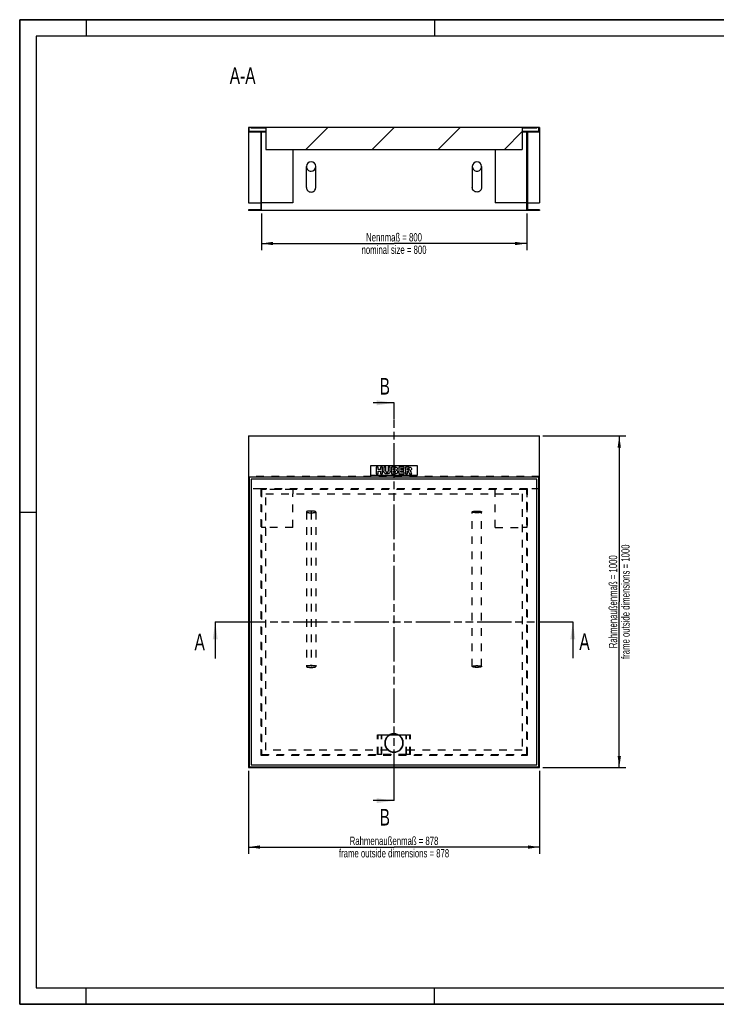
# Model space of a CAD drawing. Header units: millimetres. Extents: x 0 to 4200, y 0 to 2970.
# Tile 1 of 2: x 0 to 2100, y 0 to 2970. Entities that reach past the tile are written whole.
import ezdxf

# ---------------------------------------------------------------- set-up
doc = ezdxf.new("R2010")
doc.units = ezdxf.units.MM
doc.header["$LTSCALE"] = 231
doc.linetypes.add('HIDDEN', pattern=[0.2, 0.1, -0.1])
doc.linetypes.add('PHANTOM', pattern=[0.8, 0.45, -0.05, 0.1, -0.05, 0.1, -0.05])
doc.layers.get('0').update_dxf_attribs({"linetype": 'CONTINUOUS'})
for name, color, linetype in [('_2D-BEM', 7, 'CONTINUOUS'), ('_ACHSEN', 7, 'CONTINUOUS'), ('_KURVEN', 7, 'CONTINUOUS'), ('_ZEICHNUNGSELEM', 7, 'CONTINUOUS'), ('DEFAULT_2', 8, 'HIDDEN'), ('HATCHING_BL0', 7, 'CONTINUOUS'), ('HATCHING_BL1', 7, 'CONTINUOUS')]:
    doc.layers.add(name, color=color, linetype=linetype)
doc.styles.get("Standard").update_dxf_attribs({"font": 'txt', "width": 0.7})
doc.dimstyles.new('DIMSTYLE_1', dxfattribs={"dimtxt": 25, "dimasz": 35, "dimexe": 2, "dimexo": 1, "dimtad": 1, "dimdec": 1, "dimtxsty": 'Standard', "dimblk": '_FILLED', "dimblk1": '_FILLED', "dimblk2": '_FILLED', "dimcen": 0.09, "dimadec": 1, "dimazin": 2, "dimtp": 0.8, "dimtm": 0.8, "dimtfac": 1, "dimtdec": 1, "dimtofl": 0, "dimtmove": 0, "dimatfit": 3, "dimldrblk": '_FILLED', "dimfxl": 1, "dimtolj": 1, "dimarcsym": 0})
doc.dimstyles.get("Standard").update_dxf_attribs({"dimtxt": 25, "dimasz": 35, "dimexe": 2, "dimexo": 1, "dimtad": 1, "dimdec": 1, "dimtxsty": 'Standard', "dimblk": '_FILLED', "dimblk1": '_FILLED', "dimblk2": '_FILLED', "dimcen": 0.09, "dimadec": 1, "dimazin": 2, "dimtol": 1, "dimtp": 0.1, "dimtm": 0.1, "dimtfac": 1, "dimtdec": 1, "dimtofl": 0, "dimtmove": 0, "dimatfit": 3, "dimldrblk": '_FILLED', "dimfxl": 1, "dimtolj": 1, "dimarcsym": 0})

# ---------------------------------------------------------------- blocks, each defined once
blk = doc.blocks.new('_FILLED')
at = {"color": 0, "linetype": 'ByBlock'}
blk.add_solid([(0, 0), (-1, 0.143), (-1, -0.143)], dxfattribs=at)
blk = doc.blocks.new('*D2')
at = {"layer": '_2D-BEM', "color": 2, "linetype": 'Continuous', "transparency": 16777216}
for p, q in [((728.5, 2384.9), (728.5, 2274.9)), ((1528.5, 2384.9), (1528.5, 2274.9)), ((728.5, 2294.9), (1128.5, 2294.9)), ((1528.5, 2294.9), (1128.5, 2294.9))]:
    blk.add_line(p, q, dxfattribs=at)
at = {"layer": '_2D-BEM', "color": 2, "linetype": 'Continuous', "transparency": 16777216, "xscale": 35, "yscale": 35, "zscale": 35, "rotation": 180}
blk.add_blockref('_FILLED', (728.5, 2294.9), dxfattribs=at)
at = {"layer": '_2D-BEM', "color": 2, "linetype": 'Continuous', "transparency": 16777216, "xscale": 35, "yscale": 35, "zscale": 35}
blk.add_blockref('_FILLED', (1528.5, 2294.9), dxfattribs=at)
at = {"layer": '_2D-BEM', "color": 2, "linetype": 'Continuous', "transparency": 16777216, "insert": (1128.5, 2326.1), "char_height": 25, "width": 483.929, "attachment_point": 2, "line_spacing_factor": 0.9}
blk.add_mtext('Nennmaß = 800\\Pnominal size = 800', dxfattribs=at)
blk = doc.blocks.new('*D6')
at = {"layer": '_2D-BEM', "color": 2, "linetype": 'Continuous', "transparency": 16777216}
for p, q in [((1577.5, 1714.3), (1827.5, 1714.3)), ((1807.5, 1714.3), (1807.5, 1214.3)), ((1807.5, 714.3), (1807.5, 1214.3)), ((1577.5, 714.3), (1827.5, 714.3))]:
    blk.add_line(p, q, dxfattribs=at)
at = {"layer": '_2D-BEM', "color": 2, "linetype": 'Continuous', "transparency": 16777216, "xscale": 35, "yscale": 35, "zscale": 35}
for p, rotation in [((1807.5, 1714.3), 90), ((1807.5, 714.3), 270)]:
    blk.add_blockref('_FILLED', p, dxfattribs=dict(at, rotation=rotation))
at = {"layer": '_2D-BEM', "color": 2, "linetype": 'Continuous', "transparency": 16777216, "insert": (1776.2, 1214.3), "char_height": 25, "width": 825, "attachment_point": 2, "rotation": 90, "line_spacing_factor": 0.9}
blk.add_mtext('Rahmenaußenmaß = 1000\\Pframe outside dimensions = 1000', dxfattribs=at)
blk = doc.blocks.new('*D7')
at = {"layer": '_2D-BEM', "color": 2, "linetype": 'Continuous', "transparency": 16777216}
for p, q in [((689.5, 704.3), (689.5, 454.3)), ((1567.5, 704.3), (1567.5, 454.3)), ((689.5, 474.3), (1128.5, 474.3)), ((1567.5, 474.3), (1128.5, 474.3))]:
    blk.add_line(p, q, dxfattribs=at)
at = {"layer": '_2D-BEM', "color": 2, "linetype": 'Continuous', "transparency": 16777216, "xscale": 35, "yscale": 35, "zscale": 35, "rotation": 180}
blk.add_blockref('_FILLED', (689.5, 474.3), dxfattribs=at)
at = {"layer": '_2D-BEM', "color": 2, "linetype": 'Continuous', "transparency": 16777216, "xscale": 35, "yscale": 35, "zscale": 35}
blk.add_blockref('_FILLED', (1567.5, 474.3), dxfattribs=at)
at = {"layer": '_2D-BEM', "color": 2, "linetype": 'Continuous', "transparency": 16777216, "insert": (1128.5, 505.6), "char_height": 25, "width": 803.571, "attachment_point": 2, "line_spacing_factor": 0.9}
blk.add_mtext('Rahmenaußenmaß = 878\\Pframe outside dimensions = 878', dxfattribs=at)
blk = doc.blocks.new('XSEC_FILLED')
at = {"color": 0, "linetype": 'ByBlock'}
blk.add_solid([(0, 0), (-1, 0.143), (-1, -0.143)], dxfattribs=at)
blk = doc.blocks.new('HATCHING_BL0', base_point=(1128.5, 1098.2))
at = {"layer": 'HATCHING_BL0', "color": 7, "linetype": 'PHANTOM'}
for p, q in [((589.5, 1153.3), (639.5, 1153.3)), ((639.5, 1153.3), (1617.5, 1153.3)), ((1617.5, 1153.3), (1667.5, 1153.3))]:
    blk.add_line(p, q, dxfattribs=at)
at = {"layer": 'HATCHING_BL0', "color": 7, "linetype": 'Continuous', "char_height": 50, "width": 64.286, "attachment_point": 1, "line_spacing_factor": 0.9}
for insert in [(527, 1118.1), (1687.1, 1118.6)]:
    blk.add_mtext('A', dxfattribs=dict(at, insert=insert))
at = {"layer": 'HATCHING_BL0', "color": 7, "linetype": 'Continuous'}
for points in [[(589.5, 1153.3), (589.5, 1043.1)], [(1667.5, 1153.3), (1667.5, 1043.6)]]:
    blk.add_leader(points, dimstyle='Standard', override={"dimasz": 52.5, "dimtad": 0, "dimldrblk": 'XSEC_FILLED'}, dxfattribs=at)
blk = doc.blocks.new('HATCHING_BL1', base_point=(1096.9, 1214.3))
at = {"layer": 'HATCHING_BL1', "color": 7, "linetype": 'PHANTOM'}
for p, q in [((1128.5, 1764.3), (1128.5, 1814.3)), ((1128.5, 664.3), (1128.5, 1764.3)), ((1128.5, 614.3), (1128.5, 664.3))]:
    blk.add_line(p, q, dxfattribs=at)
at = {"layer": 'HATCHING_BL1', "color": 7, "linetype": 'Continuous', "char_height": 50, "width": 58.929, "attachment_point": 1, "line_spacing_factor": 0.9}
for insert in [(1085, 1889.3), (1085, 589.3)]:
    blk.add_mtext('B', dxfattribs=dict(at, insert=insert))
at = {"layer": 'HATCHING_BL1', "color": 7, "linetype": 'Continuous'}
for points in [[(1128.5, 1814.3), (1065.4, 1814.3)], [(1128.5, 614.3), (1065.4, 614.3)]]:
    blk.add_leader(points, dimstyle='Standard', override={"dimasz": 52.5, "dimtad": 0, "dimldrblk": 'XSEC_FILLED'}, dxfattribs=at)

msp = doc.modelspace()

# ---------------------------------------------------------------- hatches: boundary and pattern name
at = {"linetype": 'Continuous'}
h = msp.add_hatch(dxfattribs=at)
h.set_pattern_fill('ANSI31', color=2, style=0, pattern_type=2)
h.set_pattern_definition([(45, (1128.46, 2644.86), (-99.7, 99.7), [])])
edge = h.paths.add_edge_path()
edge.add_line((1567.46, 2630.86), (1530.46, 2630.86))
edge.add_line((1530.46, 2630.86), (1530.46, 2396.86))
edge.add_line((1567.46, 2396.86), (1530.46, 2396.86))
edge.add_line((1567.46, 2396.86), (1567.46, 2394.86))
edge.add_line((1567.46, 2394.86), (1528.46, 2394.86))
edge.add_line((1528.46, 2394.86), (1528.46, 2632.86))
edge.add_line((1565.46, 2632.86), (1528.46, 2632.86))
edge.add_line((1565.46, 2632.86), (1565.46, 2644.86))
edge.add_line((1567.46, 2644.86), (1565.46, 2644.86))
edge.add_line((1567.46, 2644.86), (1567.46, 2630.86))
edge = h.paths.add_edge_path()
edge.add_line((726.46, 2630.86), (689.46, 2630.86))
edge.add_line((689.46, 2644.86), (689.46, 2630.86))
edge.add_line((691.46, 2644.86), (689.46, 2644.86))
edge.add_line((691.46, 2632.86), (691.46, 2644.86))
edge.add_line((728.46, 2632.86), (691.46, 2632.86))
edge.add_line((728.46, 2394.86), (728.46, 2632.86))
edge.add_line((728.46, 2394.86), (689.46, 2394.86))
edge.add_line((689.46, 2396.86), (689.46, 2394.86))
edge.add_line((726.46, 2396.86), (689.46, 2396.86))
edge.add_line((726.46, 2630.86), (726.46, 2396.86))
edge = h.paths.add_edge_path()
edge.add_line((1559.46, 2644.86), (697.46, 2644.86))
edge.add_line((1559.46, 2642.86), (1559.46, 2644.86))
edge.add_line((1559.46, 2642.86), (1514.96, 2642.86))
edge.add_line((1514.96, 2642.86), (1514.96, 2578.86))
edge.add_line((741.96, 2578.86), (1514.96, 2578.86))
edge.add_line((741.96, 2642.86), (741.96, 2578.86))
edge.add_line((741.96, 2642.86), (697.46, 2642.86))
edge.add_line((697.46, 2642.86), (697.46, 2644.86))
edge = h.paths.add_edge_path()
edge.add_spline(control_points=[(878.46, 2512.96), (878.75, 2512.96), (879.33, 2512.98), (880.19, 2513.06), (881.06, 2513.2), (881.91, 2513.39), (882.74, 2513.63), (883.57, 2513.93), (884.37, 2514.28), (885.15, 2514.68), (885.91, 2515.13), (886.63, 2515.63), (887.33, 2516.17), (887.99, 2516.76), (888.62, 2517.39), (889.2, 2518.06), (889.75, 2518.77), (890.25, 2519.51), (890.7, 2520.28), (891.11, 2521.08), (891.46, 2521.91), (891.77, 2522.76), (892.02, 2523.63), (892.21, 2524.51), (892.35, 2525.4), (892.44, 2526.31), (892.47, 2527.21), (892.44, 2528.12), (892.35, 2529.02), (892.21, 2529.91), (892.02, 2530.79), (891.77, 2531.66), (891.46, 2532.51), (891.11, 2533.34), (890.7, 2534.14), (890.25, 2534.91), (889.75, 2535.66), (889.2, 2536.36), (888.62, 2537.03), (887.99, 2537.66), (887.33, 2538.25), (886.63, 2538.79), (885.91, 2539.29), (885.15, 2539.74), (884.37, 2540.14), (883.57, 2540.49), (882.74, 2540.79), (881.91, 2541.03), (881.06, 2541.23), (880.19, 2541.36), (879.33, 2541.45), (878.75, 2541.46), (878.46, 2541.46)], knot_values=[0, 0, 0, 0, 0.02, 0.04, 0.06, 0.08, 0.1, 0.12, 0.14, 0.16, 0.18, 0.2, 0.22, 0.24, 0.26, 0.28, 0.3, 0.32, 0.34, 0.36, 0.38, 0.4, 0.42, 0.44, 0.46, 0.48, 0.5, 0.52, 0.54, 0.56, 0.58, 0.6, 0.62, 0.64, 0.66, 0.68, 0.7, 0.72, 0.74, 0.76, 0.78, 0.8, 0.82, 0.84, 0.86, 0.88, 0.9, 0.92, 0.94, 0.96, 0.98, 1, 1, 1, 1], degree=3, periodic=0)
edge.add_spline(control_points=[(878.46, 2541.46), (878.17, 2541.46), (877.59, 2541.45), (876.72, 2541.36), (875.86, 2541.23), (875.01, 2541.03), (874.17, 2540.79), (873.35, 2540.49), (872.55, 2540.14), (871.77, 2539.74), (871.01, 2539.29), (870.28, 2538.79), (869.59, 2538.25), (868.93, 2537.66), (868.3, 2537.03), (867.71, 2536.36), (867.17, 2535.66), (866.67, 2534.91), (866.21, 2534.14), (865.81, 2533.34), (865.45, 2532.51), (865.15, 2531.66), (864.9, 2530.79), (864.7, 2529.91), (864.56, 2529.02), (864.48, 2528.12), (864.45, 2527.21), (864.48, 2526.31), (864.56, 2525.4), (864.7, 2524.51), (864.9, 2523.63), (865.15, 2522.76), (865.45, 2521.91), (865.81, 2521.08), (866.21, 2520.28), (866.67, 2519.51), (867.17, 2518.77), (867.71, 2518.06), (868.3, 2517.39), (868.93, 2516.76), (869.59, 2516.17), (870.28, 2515.63), (871.01, 2515.13), (871.77, 2514.68), (872.55, 2514.28), (873.35, 2513.93), (874.17, 2513.63), (875.01, 2513.39), (875.86, 2513.2), (876.72, 2513.06), (877.59, 2512.98), (878.17, 2512.96), (878.46, 2512.96)], knot_values=[0, 0, 0, 0, 0.02, 0.04, 0.06, 0.08, 0.1, 0.12, 0.14, 0.16, 0.18, 0.2, 0.22, 0.24, 0.26, 0.28, 0.3, 0.32, 0.34, 0.36, 0.38, 0.4, 0.42, 0.44, 0.46, 0.48, 0.5, 0.52, 0.54, 0.56, 0.58, 0.6, 0.62, 0.64, 0.66, 0.68, 0.7, 0.72, 0.74, 0.76, 0.78, 0.8, 0.82, 0.84, 0.86, 0.88, 0.9, 0.92, 0.94, 0.96, 0.98, 1, 1, 1, 1], degree=3, periodic=0)
edge = h.paths.add_edge_path()
edge.add_spline(control_points=[(1378.46, 2512.96), (1378.17, 2512.96), (1377.59, 2512.98), (1376.72, 2513.06), (1375.86, 2513.2), (1375.01, 2513.39), (1374.17, 2513.63), (1373.35, 2513.93), (1372.55, 2514.28), (1371.77, 2514.68), (1371.01, 2515.13), (1370.28, 2515.63), (1369.59, 2516.17), (1368.93, 2516.76), (1368.3, 2517.39), (1367.71, 2518.06), (1367.17, 2518.77), (1366.67, 2519.51), (1366.21, 2520.28), (1365.81, 2521.08), (1365.45, 2521.91), (1365.15, 2522.76), (1364.9, 2523.63), (1364.7, 2524.51), (1364.56, 2525.4), (1364.48, 2526.31), (1364.45, 2527.21), (1364.48, 2528.12), (1364.56, 2529.02), (1364.7, 2529.91), (1364.9, 2530.79), (1365.15, 2531.66), (1365.45, 2532.51), (1365.81, 2533.34), (1366.21, 2534.14), (1366.67, 2534.91), (1367.17, 2535.66), (1367.71, 2536.36), (1368.3, 2537.03), (1368.93, 2537.66), (1369.59, 2538.25), (1370.28, 2538.79), (1371.01, 2539.29), (1371.77, 2539.74), (1372.55, 2540.14), (1373.35, 2540.49), (1374.17, 2540.79), (1375.01, 2541.03), (1375.86, 2541.23), (1376.72, 2541.36), (1377.59, 2541.45), (1378.17, 2541.46), (1378.46, 2541.46)], knot_values=[0, 0, 0, 0, 0.02, 0.04, 0.06, 0.08, 0.1, 0.12, 0.14, 0.16, 0.18, 0.2, 0.22, 0.24, 0.26, 0.28, 0.3, 0.32, 0.34, 0.36, 0.38, 0.4, 0.42, 0.44, 0.46, 0.48, 0.5, 0.52, 0.54, 0.56, 0.58, 0.6, 0.62, 0.64, 0.66, 0.68, 0.7, 0.72, 0.74, 0.76, 0.78, 0.8, 0.82, 0.84, 0.86, 0.88, 0.9, 0.92, 0.94, 0.96, 0.98, 1, 1, 1, 1], degree=3, periodic=0)
edge.add_spline(control_points=[(1378.46, 2541.46), (1378.75, 2541.46), (1379.33, 2541.45), (1380.19, 2541.36), (1381.06, 2541.23), (1381.91, 2541.03), (1382.74, 2540.79), (1383.57, 2540.49), (1384.37, 2540.14), (1385.15, 2539.74), (1385.91, 2539.29), (1386.63, 2538.79), (1387.33, 2538.25), (1387.99, 2537.66), (1388.62, 2537.03), (1389.2, 2536.36), (1389.75, 2535.66), (1390.25, 2534.91), (1390.7, 2534.14), (1391.11, 2533.34), (1391.46, 2532.51), (1391.77, 2531.66), (1392.02, 2530.79), (1392.21, 2529.91), (1392.35, 2529.02), (1392.44, 2528.12), (1392.47, 2527.21), (1392.44, 2526.31), (1392.35, 2525.4), (1392.21, 2524.51), (1392.02, 2523.63), (1391.77, 2522.76), (1391.46, 2521.91), (1391.11, 2521.08), (1390.7, 2520.28), (1390.25, 2519.51), (1389.75, 2518.77), (1389.2, 2518.06), (1388.62, 2517.39), (1387.99, 2516.76), (1387.33, 2516.17), (1386.63, 2515.63), (1385.91, 2515.13), (1385.15, 2514.68), (1384.37, 2514.28), (1383.57, 2513.93), (1382.74, 2513.63), (1381.91, 2513.39), (1381.06, 2513.2), (1380.19, 2513.06), (1379.33, 2512.98), (1378.75, 2512.96), (1378.46, 2512.96)], knot_values=[0, 0, 0, 0, 0.02, 0.04, 0.06, 0.08, 0.1, 0.12, 0.14, 0.16, 0.18, 0.2, 0.22, 0.24, 0.26, 0.28, 0.3, 0.32, 0.34, 0.36, 0.38, 0.4, 0.42, 0.44, 0.46, 0.48, 0.5, 0.52, 0.54, 0.56, 0.58, 0.6, 0.62, 0.64, 0.66, 0.68, 0.7, 0.72, 0.74, 0.76, 0.78, 0.8, 0.82, 0.84, 0.86, 0.88, 0.9, 0.92, 0.94, 0.96, 0.98, 1, 1, 1, 1], degree=3, periodic=0)

# ---------------------------------------------------------------- linework, layer by layer
at = {"color": 7, "linetype": 'Continuous'}
for p, q in [((0, 2970), (4200, 2970)), ((0, 0), (0, 2970)), ((691.46, 2644.86), (689.46, 2644.86)), ((689.46, 2644.86), (689.46, 2630.86)), ((697.46, 2644.86), (691.46, 2644.86)), ((691.46, 2632.86), (691.46, 2644.86)), ((1559.46, 2644.86), (697.46, 2644.86)), ((697.46, 2642.86), (697.46, 2644.86)), ((1565.46, 2644.86), (1559.46, 2644.86)), ((1559.46, 2642.86), (1559.46, 2644.86)), ((1567.46, 2644.86), (1565.46, 2644.86)), ((1565.46, 2632.86), (1565.46, 2644.86)), ((1567.46, 2644.86), (1567.46, 2630.86)), ((726.46, 2630.86), (689.46, 2630.86)), ((689.46, 2630.86), (689.46, 2417.86)), ((728.46, 2632.86), (691.46, 2632.86)), ((741.96, 2642.86), (697.46, 2642.86)), ((726.46, 2630.86), (726.46, 2396.86)), ((741.96, 2632.86), (728.46, 2632.86)), ((728.46, 2394.86), (728.46, 2632.86)), ((741.96, 2630.86), (728.46, 2630.86)), ((741.96, 2642.86), (741.96, 2578.86)), ((1559.46, 2642.86), (1514.96, 2642.86)), ((1514.96, 2642.86), (1514.96, 2578.86)), ((1528.46, 2632.86), (1514.96, 2632.86)), ((1528.46, 2630.86), (1514.96, 2630.86)), ((1565.46, 2632.86), (1528.46, 2632.86)), ((1528.46, 2394.86), (1528.46, 2632.86)), ((1567.46, 2630.86), (1530.46, 2630.86)), ((1530.46, 2630.86), (1530.46, 2396.86)), ((1567.46, 2630.86), (1567.46, 2417.86)), ((741.96, 2578.86), (1514.96, 2578.86)), ((823.46, 2578.86), (823.46, 2417.86)), ((1433.46, 2578.86), (1433.46, 2417.86)), ((864.46, 2463.86), (864.46, 2527.21)), ((892.46, 2463.86), (892.46, 2527.21)), ((1364.46, 2527.21), (1364.46, 2463.86)), ((1392.46, 2527.21), (1392.46, 2463.86)), ((689.46, 2417.86), (726.46, 2417.86)), ((823.46, 2417.86), (728.46, 2417.86)), ((1528.46, 2417.86), (1433.46, 2417.86)), ((1530.46, 2417.86), (1567.46, 2417.86)), ((726.46, 2396.86), (689.46, 2396.86)), ((689.46, 2396.86), (689.46, 2394.86)), ((728.46, 2394.86), (689.46, 2394.86)), ((1528.46, 2394.86), (728.46, 2394.86)), ((1567.46, 2394.86), (1528.46, 2394.86)), ((1567.46, 2396.86), (1530.46, 2396.86)), ((1567.46, 2396.86), (1567.46, 2394.86)), ((689.46, 1714.3), (1567.46, 1714.3)), ((689.46, 1714.3), (689.46, 714.3)), ((1567.46, 714.3), (1567.46, 1714.3)), ((1565.46, 1590.3), (691.46, 1590.3)), ((691.46, 1590.3), (691.46, 716.3)), ((697.46, 1584.3), (697.46, 722.3)), ((1559.46, 1584.3), (697.46, 1584.3)), ((1559.46, 722.3), (1559.46, 1584.3)), ((1565.46, 716.3), (1565.46, 1590.3)), ((689.46, 714.3), (1567.46, 714.3)), ((691.46, 716.3), (1565.46, 716.3)), ((697.46, 722.3), (1559.46, 722.3)), ((0, 0), (4200, 0))]:
    msp.add_line(p, q, dxfattribs=at)
at = {"color": 3, "linetype": 'Continuous'}
for p, q in [((0, 2970), (0, 0)), ((4200, 2970), (0, 2970)), ((200, 2970), (200, 2920)), ((1250, 2970), (1250, 2920)), ((0, 1485), (50, 1485)), ((200, 0), (200, 50)), ((1250, 0), (1250, 50)), ((4200, 0), (0, 0))]:
    msp.add_line(p, q, dxfattribs=at)
at = {"color": 5, "linetype": 'Continuous'}
for p, q in [((50, 2920), (50, 50)), ((4150, 2920), (50, 2920)), ((50, 50), (4150, 50))]:
    msp.add_line(p, q, dxfattribs=at)
at = {"color": 7, "linetype": 'Continuous'}
for start, end in [(90, 270), (270, 90)]:
    msp.add_arc((1128.46, 788.3), 27, start, end, dxfattribs=at)
for centre, start_param, end_param in [((878.46, 2527.21), 0, 1.5707963), ((878.46, 2527.21), 1.5707963, 3.1415927), ((878.46, 2527.21), 4.712389, 6.2831853), ((878.46, 2527.21), 3.1415927, 4.712389), ((1378.46, 2527.21), 0, 1.5707963), ((1378.46, 2527.21), 1.5707963, 3.1415927), ((1378.46, 2527.21), -1.5707963, 0), ((1378.46, 2527.21), -3.1415927, -1.5707963)]:
    msp.add_ellipse(centre, major_axis=(0, 14.25), ratio=0.9822758, start_param=start_param, end_param=end_param, dxfattribs=at)
for points, knots in [([(864.46, 2463.86), (864.46, 2462.07), (865.19, 2458.44), (868.32, 2453.87), (872.97, 2450.82), (876.64, 2450.11), (878.46, 2450.11)], [0, 0, 0, 0, 0.2479313, 0.4970795, 0.7479384, 1, 1, 1, 1]), ([(878.46, 2450.11), (880.28, 2450.11), (883.95, 2450.82), (888.6, 2453.87), (891.73, 2458.44), (892.46, 2462.07), (892.46, 2463.86)], [0, 0, 0, 0, 0.2520616, 0.5029205, 0.7520687, 1, 1, 1, 1]), ([(1378.46, 2450.11), (1376.64, 2450.11), (1372.97, 2450.82), (1368.32, 2453.87), (1365.19, 2458.44), (1364.46, 2462.07), (1364.46, 2463.86)], [0, 0, 0, 0, 0.2520616, 0.5029205, 0.7520687, 1, 1, 1, 1]), ([(1392.46, 2463.86), (1392.46, 2462.07), (1391.73, 2458.44), (1388.6, 2453.87), (1383.95, 2450.82), (1380.28, 2450.11), (1378.46, 2450.11)], [0, 0, 0, 0, 0.2479313, 0.4970795, 0.7479384, 1, 1, 1, 1])]:
    msp.add_open_spline(points, degree=3, knots=knots, dxfattribs=at)
at = {"layer": '_ACHSEN', "color": 8, "linetype": 'HIDDEN'}
for p, q in [((1110.52, 766.8), (741.96, 766.8)), ((1514.96, 766.8), (1146.4, 766.8))]:
    msp.add_line(p, q, dxfattribs=at)
for start, end in [(0, 180), (180, 230.16185), (309.83815, 360), (230.16185, 231.00948), (231.00948, 308.99052), (308.99052, 309.83815)]:
    msp.add_arc((1128.46, 788.3), 28, start, end, dxfattribs=at)
at = {"layer": '_ACHSEN', "color": 7, "linetype": 'Continuous'}
for start, end in [(0, 180), (180, 360)]:
    msp.add_arc((1128.46, 788.3), 28, start, end, dxfattribs=at)
at = {"layer": '_KURVEN', "color": 4, "linetype": 'Continuous'}
for p, q in [((1058.46, 1625.3), (1198.46, 1625.3)), ((1058.46, 1595.3), (1058.46, 1625.3)), ((1074.37, 1620.3), (1074.37, 1600.3)), ((1080.55, 1620.3), (1074.37, 1620.3)), ((1080.55, 1613.31), (1080.55, 1620.3)), ((1087.3, 1613.31), (1080.55, 1613.31)), ((1080.55, 1600.3), (1080.55, 1608.39)), ((1080.55, 1608.39), (1087.3, 1608.39)), ((1093.51, 1620.3), (1087.3, 1620.3)), ((1087.3, 1620.3), (1087.3, 1613.31)), ((1087.3, 1608.39), (1087.3, 1600.3)), ((1093.51, 1600.3), (1093.51, 1620.3)), ((1103.79, 1620.3), (1097.63, 1620.3)), ((1097.63, 1620.3), (1097.63, 1608.38)), ((1103.79, 1608.09), (1103.79, 1620.3)), ((1110.63, 1620.3), (1110.63, 1608.09)), ((1116.79, 1620.3), (1110.63, 1620.3)), ((1116.79, 1608.38), (1116.79, 1620.3)), ((1120.9, 1620.3), (1120.9, 1600.3)), ((1132.47, 1620.3), (1120.9, 1620.3)), ((1127.14, 1612.46), (1127.14, 1616.25)), ((1127.14, 1616.25), (1129.86, 1616.25)), ((1129.82, 1612.46), (1127.14, 1612.46)), ((1127.14, 1604.6), (1127.14, 1608.65)), ((1127.14, 1608.65), (1130.27, 1608.65)), ((1130.29, 1604.6), (1127.14, 1604.6)), ((1159.17, 1620.3), (1142.61, 1620.3)), ((1142.61, 1620.3), (1142.61, 1600.3)), ((1148.8, 1612.86), (1148.8, 1616.03)), ((1148.8, 1616.03), (1159.17, 1616.03)), ((1158.42, 1612.86), (1148.8, 1612.86)), ((1148.8, 1604.83), (1148.8, 1608.78)), ((1148.8, 1608.78), (1158.42, 1608.78)), ((1159.47, 1604.83), (1148.8, 1604.83)), ((1158.42, 1608.78), (1158.42, 1612.86)), ((1159.17, 1616.03), (1159.17, 1620.3)), ((1159.47, 1600.3), (1159.47, 1604.83)), ((1173.18, 1620.3), (1162.88, 1620.3)), ((1162.88, 1620.3), (1162.88, 1600.3)), ((1169.09, 1616.27), (1171.8, 1616.27)), ((1169.09, 1612.2), (1169.09, 1616.27)), ((1171.69, 1612.2), (1169.09, 1612.2)), ((1169.09, 1600.3), (1169.09, 1608.42)), ((1169.09, 1608.42), (1169.63, 1608.42)), ((1172.26, 1606.42), (1175.57, 1600.3)), ((1182.55, 1600.3), (1179.55, 1606.09)), ((1198.46, 1625.3), (1198.46, 1595.3)), ((1198.46, 1595.3), (1058.46, 1595.3)), ((1074.37, 1600.3), (1080.55, 1600.3)), ((1087.3, 1600.3), (1093.51, 1600.3)), ((1120.9, 1600.3), (1131.57, 1600.3)), ((1142.61, 1600.3), (1159.47, 1600.3)), ((1162.88, 1600.3), (1169.09, 1600.3)), ((1175.57, 1600.3), (1182.55, 1600.3))]:
    msp.add_line(p, q, dxfattribs=at)
at = {"layer": '_KURVEN', "color": 8, "linetype": 'HIDDEN'}
msp.add_line((878.46, 1485.3), (878.46, 1018.9), dxfattribs=at)
at = {"layer": '_KURVEN', "color": 4, "linetype": 'Continuous'}
for points in [[(1098.2, 1605), (1097.82, 1606.28), (1097.63, 1607.4), (1097.63, 1608.38)], [(1099.51, 1602.69), (1098.87, 1603.44), (1098.43, 1604.21), (1098.2, 1605)], [(1103.79, 1608.09), (1103.79, 1607), (1104.09, 1606.16), (1104.69, 1605.54)], [(1104.69, 1605.54), (1105.29, 1604.93), (1106.14, 1604.63), (1107.22, 1604.63)], [(1107.22, 1604.63), (1108.28, 1604.63), (1109.11, 1604.93), (1109.71, 1605.53)], [(1109.71, 1605.53), (1110.31, 1606.13), (1110.63, 1606.99), (1110.63, 1608.09)], [(1116.23, 1605.04), (1115.87, 1603.99), (1115.29, 1603.07), (1114.5, 1602.28)], [(1116.79, 1608.38), (1116.79, 1607.19), (1116.6, 1606.09), (1116.23, 1605.04)], [(1129.82, 1612.46), (1130.78, 1612.46), (1131.45, 1612.62), (1131.83, 1612.95)], [(1131.83, 1615.76), (1131.45, 1616.09), (1130.79, 1616.25), (1129.86, 1616.25)], [(1132.54, 1608.11), (1132.1, 1608.46), (1131.35, 1608.65), (1130.27, 1608.65)], [(1130.29, 1604.6), (1131.35, 1604.6), (1132.1, 1604.78), (1132.54, 1605.16)], [(1132.4, 1614.4), (1132.4, 1614.97), (1132.21, 1615.43), (1131.83, 1615.76)], [(1131.83, 1612.95), (1132.21, 1613.28), (1132.4, 1613.77), (1132.4, 1614.4)], [(1132.47, 1620.3), (1134.39, 1620.3), (1135.87, 1619.83), (1136.9, 1618.87)], [(1133.19, 1606.69), (1133.19, 1607.28), (1132.97, 1607.75), (1132.54, 1608.11)], [(1132.54, 1605.16), (1132.97, 1605.54), (1133.19, 1606.05), (1133.19, 1606.69)], [(1137.36, 1612.28), (1136.86, 1611.71), (1136.14, 1611.27), (1135.2, 1610.95)], [(1135.2, 1610.95), (1136.63, 1610.59), (1137.68, 1610), (1138.36, 1609.16)], [(1136.9, 1618.87), (1137.94, 1617.92), (1138.46, 1616.73), (1138.46, 1615.32)], [(1138.46, 1615.32), (1138.46, 1614.14), (1138.09, 1613.13), (1137.36, 1612.28)], [(1138.36, 1609.16), (1139.05, 1608.31), (1139.39, 1607.26), (1139.39, 1605.99)], [(1139.39, 1605.99), (1139.39, 1604.96), (1139.14, 1604.01), (1138.66, 1603.2)], [(1171.14, 1607.95), (1170.7, 1608.26), (1170.19, 1608.42), (1169.63, 1608.42)], [(1172.26, 1606.42), (1171.84, 1607.21), (1171.47, 1607.71), (1171.14, 1607.95)], [(1171.69, 1612.2), (1171.96, 1612.2), (1172.51, 1612.28), (1173.33, 1612.46)], [(1174.1, 1615.74), (1173.7, 1616.09), (1172.92, 1616.27), (1171.8, 1616.27)], [(1173.18, 1620.3), (1175.09, 1620.3), (1176.55, 1620.14), (1177.56, 1619.81)], [(1173.33, 1612.46), (1173.74, 1612.56), (1174.07, 1612.76), (1174.33, 1613.1)], [(1174.72, 1614.26), (1174.72, 1614.9), (1174.52, 1615.39), (1174.1, 1615.74)], [(1174.33, 1613.1), (1174.58, 1613.43), (1174.72, 1613.82), (1174.72, 1614.26)], [(1178.26, 1609.91), (1177.74, 1609.59), (1177.01, 1609.34), (1176.08, 1609.13)], [(1176.08, 1609.13), (1176.82, 1608.87), (1177.37, 1608.63), (1177.7, 1608.38)], [(1177.56, 1619.81), (1178.57, 1619.49), (1179.37, 1618.87), (1180, 1617.98)], [(1177.7, 1608.38), (1177.93, 1608.22), (1178.25, 1607.88), (1178.69, 1607.33)], [(1180.21, 1611.87), (1179.74, 1611.07), (1179.09, 1610.41), (1178.26, 1609.91)], [(1178.69, 1607.33), (1179.11, 1606.8), (1179.4, 1606.39), (1179.55, 1606.09)], [(1180, 1617.98), (1180.61, 1617.1), (1180.93, 1616.02), (1180.93, 1614.75)], [(1180.93, 1614.75), (1180.93, 1613.63), (1180.68, 1612.68), (1180.21, 1611.87)], [(1101.64, 1600.97), (1100.86, 1601.38), (1100.15, 1601.95), (1099.51, 1602.69)], [(1104.52, 1600.17), (1103.37, 1600.3), (1102.4, 1600.56), (1101.64, 1600.97)], [(1107.71, 1599.96), (1106.73, 1599.96), (1105.66, 1600.03), (1104.52, 1600.17)], [(1112.03, 1600.63), (1110.83, 1600.19), (1109.39, 1599.96), (1107.71, 1599.96)], [(1114.5, 1602.28), (1113.71, 1601.49), (1112.89, 1600.95), (1112.03, 1600.63)], [(1134.34, 1600.57), (1132.95, 1600.39), (1132.02, 1600.3), (1131.57, 1600.3)], [(1136.69, 1601.23), (1136.17, 1600.93), (1135.38, 1600.71), (1134.34, 1600.57)], [(1138.66, 1603.2), (1138.17, 1602.36), (1137.52, 1601.71), (1136.69, 1601.23)]]:
    msp.add_open_spline(points, degree=3, dxfattribs=at)
at = {"layer": 'DEFAULT_2', "color": 8, "linetype": 'HIDDEN'}
for p, q in [((1567.46, 1592.3), (689.46, 1592.3)), ((689.46, 1592.3), (689.46, 714.3)), ((1567.46, 714.3), (1567.46, 1592.3)), ((726.46, 1555.3), (689.46, 1555.3)), ((1530.46, 1555.3), (726.46, 1555.3)), ((726.46, 1555.3), (726.46, 751.3)), ((823.46, 1553.3), (728.46, 1553.3)), ((728.46, 1553.3), (728.46, 1438.3)), ((1528.46, 1553.3), (728.46, 1553.3)), ((728.46, 1553.3), (728.46, 753.3)), ((823.46, 1553.3), (823.46, 1539.8)), ((1528.46, 1553.3), (1433.46, 1553.3)), ((1433.46, 1539.8), (1433.46, 1553.3)), ((1528.46, 1553.3), (1528.46, 1438.3)), ((1528.46, 753.3), (1528.46, 1553.3)), ((1567.46, 1555.3), (1530.46, 1555.3)), ((1530.46, 751.3), (1530.46, 1555.3)), ((741.96, 766.8), (741.96, 1539.8)), ((741.96, 1539.8), (1514.96, 1539.8)), ((823.46, 1438.3), (823.46, 1539.8)), ((1433.46, 1438.3), (1433.46, 1539.8)), ((1514.96, 1539.8), (1514.96, 766.8)), ((864.46, 1485.3), (864.46, 1018.9)), ((892.46, 1485.3), (892.46, 1018.9)), ((1364.46, 1018.9), (1364.46, 1485.3)), ((1392.46, 1018.9), (1392.46, 1485.3)), ((741.96, 1438.3), (728.46, 1438.3)), ((823.46, 1438.3), (741.96, 1438.3)), ((1433.46, 1438.3), (1514.96, 1438.3)), ((1528.46, 1438.3), (1514.96, 1438.3)), ((1078.46, 753.3), (1078.46, 813.3)), ((1078.46, 813.3), (1090.38, 813.3)), ((1080.39, 753.3), (1080.39, 813.3)), ((1090.38, 813.3), (1115.87, 813.3)), ((1090.38, 753.3), (1090.38, 813.3)), ((1091.91, 753.3), (1091.91, 813.3)), ((1115.87, 813.3), (1118.27, 813.3)), ((1118.27, 813.3), (1138.64, 813.3)), ((1138.64, 813.3), (1141.05, 813.3)), ((1141.05, 813.3), (1166.54, 813.3)), ((1165, 753.3), (1165, 813.3)), ((1166.54, 813.3), (1178.46, 813.3)), ((1166.54, 753.3), (1166.54, 813.3)), ((1176.53, 753.3), (1176.53, 813.3)), ((1178.46, 753.3), (1178.46, 813.3)), ((726.46, 751.3), (1530.46, 751.3)), ((728.46, 753.3), (1528.46, 753.3)), ((1080.39, 753.3), (1078.46, 753.3)), ((1091.91, 753.3), (1080.39, 753.3)), ((1165, 753.3), (1091.91, 753.3)), ((1176.53, 753.3), (1165, 753.3)), ((1178.46, 753.3), (1176.53, 753.3)), ((689.46, 714.3), (1567.46, 714.3))]:
    msp.add_line(p, q, dxfattribs=at)
for points, knots in [([(878.46, 1487.93), (877.55, 1487.93), (875.76, 1487.9), (873.17, 1487.75), (870.77, 1487.52), (868.67, 1487.2), (867.15, 1486.87), (866.14, 1486.56), (865.55, 1486.33), (865.09, 1486.09), (864.74, 1485.85), (864.52, 1485.59), (864.46, 1485.39), (864.46, 1485.3)], [0, 0, 0, 0, 0.1867297, 0.3665428, 0.5328206, 0.6795441, 0.8016217, 0.8522089, 0.8954005, 0.9311176, 0.9596183, 0.9818241, 1, 1, 1, 1]), ([(864.46, 1485.3), (864.46, 1485.22), (864.52, 1485.02), (864.74, 1484.76), (865.09, 1484.51), (865.55, 1484.28), (866.14, 1484.05), (867.15, 1483.74), (868.67, 1483.41), (870.77, 1483.09), (873.17, 1482.86), (875.76, 1482.71), (877.55, 1482.68), (878.46, 1482.68)], [0, 0, 0, 0, 0.0181759, 0.0403817, 0.0688824, 0.1045995, 0.1477911, 0.1983783, 0.3204559, 0.4671794, 0.6334572, 0.8132703, 1, 1, 1, 1]), ([(892.46, 1485.3), (892.46, 1485.39), (892.4, 1485.59), (892.18, 1485.85), (891.83, 1486.09), (891.36, 1486.33), (890.77, 1486.56), (889.77, 1486.87), (888.24, 1487.2), (886.14, 1487.52), (883.75, 1487.75), (881.16, 1487.9), (879.37, 1487.93), (878.46, 1487.93)], [0, 0, 0, 0, 0.0181759, 0.0403817, 0.0688824, 0.1045995, 0.1477911, 0.1983783, 0.3204559, 0.4671794, 0.6334572, 0.8132703, 1, 1, 1, 1]), ([(878.46, 1482.68), (879.37, 1482.68), (881.16, 1482.71), (883.75, 1482.86), (886.14, 1483.09), (888.24, 1483.41), (889.77, 1483.74), (890.77, 1484.05), (891.36, 1484.28), (891.83, 1484.51), (892.18, 1484.76), (892.4, 1485.02), (892.46, 1485.22), (892.46, 1485.3)], [0, 0, 0, 0, 0.1867297, 0.3665428, 0.5328206, 0.6795441, 0.8016217, 0.8522089, 0.8954005, 0.9311176, 0.9596183, 0.9818241, 1, 1, 1, 1]), ([(1364.46, 1485.3), (1364.46, 1485.39), (1364.52, 1485.59), (1364.74, 1485.85), (1365.09, 1486.09), (1365.55, 1486.33), (1366.14, 1486.56), (1367.15, 1486.87), (1368.67, 1487.2), (1370.77, 1487.52), (1373.17, 1487.75), (1375.76, 1487.9), (1377.55, 1487.93), (1378.46, 1487.93)], [0, 0, 0, 0, 0.0181759, 0.0403817, 0.0688824, 0.1045995, 0.1477911, 0.1983783, 0.3204559, 0.4671794, 0.6334572, 0.8132703, 1, 1, 1, 1]), ([(1378.46, 1482.68), (1377.55, 1482.68), (1375.76, 1482.71), (1373.17, 1482.86), (1370.77, 1483.09), (1368.67, 1483.41), (1367.15, 1483.74), (1366.14, 1484.05), (1365.55, 1484.28), (1365.09, 1484.51), (1364.74, 1484.76), (1364.52, 1485.02), (1364.46, 1485.22), (1364.46, 1485.3)], [0, 0, 0, 0, 0.1867297, 0.3665428, 0.5328206, 0.6795441, 0.8016217, 0.8522089, 0.8954005, 0.9311176, 0.9596183, 0.9818241, 1, 1, 1, 1]), ([(1378.46, 1487.93), (1379.37, 1487.93), (1381.16, 1487.9), (1383.75, 1487.75), (1386.14, 1487.52), (1388.24, 1487.2), (1389.77, 1486.87), (1390.77, 1486.56), (1391.36, 1486.33), (1391.83, 1486.09), (1392.18, 1485.85), (1392.4, 1485.59), (1392.46, 1485.39), (1392.46, 1485.3)], [0, 0, 0, 0, 0.1867297, 0.3665428, 0.5328206, 0.6795441, 0.8016217, 0.8522089, 0.8954005, 0.9311176, 0.9596183, 0.9818241, 1, 1, 1, 1]), ([(1392.46, 1485.3), (1392.46, 1485.22), (1392.4, 1485.02), (1392.18, 1484.76), (1391.83, 1484.51), (1391.36, 1484.28), (1390.77, 1484.05), (1389.77, 1483.74), (1388.24, 1483.41), (1386.14, 1483.09), (1383.75, 1482.86), (1381.16, 1482.71), (1379.37, 1482.68), (1378.46, 1482.68)], [0, 0, 0, 0, 0.0181759, 0.0403817, 0.0688824, 0.1045995, 0.1477911, 0.1983783, 0.3204559, 0.4671794, 0.6334572, 0.8132703, 1, 1, 1, 1]), ([(878.46, 1021.53), (877.55, 1021.53), (875.76, 1021.5), (873.17, 1021.35), (870.77, 1021.12), (868.67, 1020.8), (867.15, 1020.47), (866.14, 1020.16), (865.55, 1019.93), (865.09, 1019.69), (864.74, 1019.45), (864.52, 1019.19), (864.46, 1018.99), (864.46, 1018.9)], [0, 0, 0, 0, 0.1867297, 0.3665428, 0.5328206, 0.6795441, 0.8016217, 0.8522089, 0.8954005, 0.9311176, 0.9596183, 0.9818241, 1, 1, 1, 1]), ([(864.46, 1018.9), (864.46, 1018.82), (864.52, 1018.62), (864.74, 1018.36), (865.09, 1018.11), (865.55, 1017.88), (866.14, 1017.65), (867.15, 1017.34), (868.67, 1017.01), (870.77, 1016.69), (873.17, 1016.46), (875.76, 1016.31), (877.55, 1016.28), (878.46, 1016.28)], [0, 0, 0, 0, 0.0181759, 0.0403817, 0.0688824, 0.1045995, 0.1477911, 0.1983783, 0.3204559, 0.4671794, 0.6334572, 0.8132703, 1, 1, 1, 1]), ([(892.46, 1018.9), (892.46, 1018.99), (892.4, 1019.19), (892.18, 1019.45), (891.83, 1019.69), (891.36, 1019.93), (890.77, 1020.16), (889.77, 1020.47), (888.24, 1020.8), (886.14, 1021.12), (883.75, 1021.35), (881.16, 1021.5), (879.37, 1021.53), (878.46, 1021.53)], [0, 0, 0, 0, 0.0181759, 0.0403817, 0.0688824, 0.1045995, 0.1477911, 0.1983783, 0.3204559, 0.4671794, 0.6334572, 0.8132703, 1, 1, 1, 1]), ([(878.46, 1016.28), (879.37, 1016.28), (881.16, 1016.31), (883.75, 1016.46), (886.14, 1016.69), (888.24, 1017.01), (889.77, 1017.34), (890.77, 1017.65), (891.36, 1017.88), (891.83, 1018.11), (892.18, 1018.36), (892.4, 1018.62), (892.46, 1018.82), (892.46, 1018.9)], [0, 0, 0, 0, 0.1867297, 0.3665428, 0.5328206, 0.6795441, 0.8016217, 0.8522089, 0.8954005, 0.9311176, 0.9596183, 0.9818241, 1, 1, 1, 1]), ([(1364.46, 1018.9), (1364.46, 1018.99), (1364.52, 1019.19), (1364.74, 1019.45), (1365.09, 1019.69), (1365.55, 1019.93), (1366.14, 1020.16), (1367.15, 1020.47), (1368.67, 1020.8), (1370.77, 1021.12), (1373.17, 1021.35), (1375.76, 1021.5), (1377.55, 1021.53), (1378.46, 1021.53)], [0, 0, 0, 0, 0.0181759, 0.0403817, 0.0688824, 0.1045995, 0.1477911, 0.1983783, 0.3204559, 0.4671794, 0.6334572, 0.8132703, 1, 1, 1, 1]), ([(1378.46, 1016.28), (1377.55, 1016.28), (1375.76, 1016.31), (1373.17, 1016.46), (1370.77, 1016.69), (1368.67, 1017.01), (1367.15, 1017.34), (1366.14, 1017.65), (1365.55, 1017.88), (1365.09, 1018.11), (1364.74, 1018.36), (1364.52, 1018.62), (1364.46, 1018.82), (1364.46, 1018.9)], [0, 0, 0, 0, 0.1867297, 0.3665428, 0.5328206, 0.6795441, 0.8016217, 0.8522089, 0.8954005, 0.9311176, 0.9596183, 0.9818241, 1, 1, 1, 1]), ([(1378.46, 1021.53), (1379.37, 1021.53), (1381.16, 1021.5), (1383.75, 1021.35), (1386.14, 1021.12), (1388.24, 1020.8), (1389.77, 1020.47), (1390.77, 1020.16), (1391.36, 1019.93), (1391.83, 1019.69), (1392.18, 1019.45), (1392.4, 1019.19), (1392.46, 1018.99), (1392.46, 1018.9)], [0, 0, 0, 0, 0.1867297, 0.3665428, 0.5328206, 0.6795441, 0.8016217, 0.8522089, 0.8954005, 0.9311176, 0.9596183, 0.9818241, 1, 1, 1, 1]), ([(1392.46, 1018.9), (1392.46, 1018.82), (1392.4, 1018.62), (1392.18, 1018.36), (1391.83, 1018.11), (1391.36, 1017.88), (1390.77, 1017.65), (1389.77, 1017.34), (1388.24, 1017.01), (1386.14, 1016.69), (1383.75, 1016.46), (1381.16, 1016.31), (1379.37, 1016.28), (1378.46, 1016.28)], [0, 0, 0, 0, 0.0181759, 0.0403817, 0.0688824, 0.1045995, 0.1477911, 0.1983783, 0.3204559, 0.4671794, 0.6334572, 0.8132703, 1, 1, 1, 1])]:
    msp.add_open_spline(points, degree=3, knots=knots, dxfattribs=at)

# ---------------------------------------------------------------- block references
at = {"layer": 'HATCHING_BL0'}
msp.add_blockref('HATCHING_BL0', (1128.46, 1098.22), dxfattribs=at)
at = {"layer": 'HATCHING_BL1'}
msp.add_blockref('HATCHING_BL1', (1096.93, 1214.3), dxfattribs=at)

# ---------------------------------------------------------------- texts
at = {"layer": '_ZEICHNUNGSELEM', "color": 2, "linetype": 'Continuous', "insert": (711.04, 2826.06), "char_height": 50, "width": 182.1429, "attachment_point": 3, "line_spacing_factor": 0.9}
msp.add_mtext('A-A', dxfattribs=at)

# ---------------------------------------------------------------- dimensions: what is measured, and where the dimension line sits
at = {"layer": '_2D-BEM', "color": 2, "linetype": 'Continuous'}
for base, p1, p2, text, picture, middle in [((1528.46, 2294.86), (728.46, 2385.86), (1528.46, 2385.86), 'Nennmaß = <>\\Pnominal size = 800', '*D2', (1128.46, 2294.86)), ((1567.46, 474.3), (689.46, 705.3), (1567.46, 705.3), 'Rahmenaußenmaß = <>\\Pframe outside dimensions = 878', '*D7', (1128.46, 474.3))]:
    dim = msp.add_linear_dim(base=base, p1=p1, p2=p2, text=text, dimstyle='DIMSTYLE_1', dxfattribs=at)
    dim.commit()
    dim.dimension.update_dxf_attribs({"geometry": picture, "text_midpoint": middle, "dimtype": 160})
dim = msp.add_linear_dim(base=(1807.46, 714.3), p1=(1576.46, 1714.3), p2=(1576.46, 714.3), angle=270, text='Rahmenaußenmaß = <>\\Pframe outside dimensions = 1000', dimstyle='DIMSTYLE_1', dxfattribs=at)
dim.commit()
dim.dimension.update_dxf_attribs({"geometry": '*D6', "text_midpoint": (1807.46, 1214.3), "dimtype": 160})

doc.saveas('drawing.dxf')
